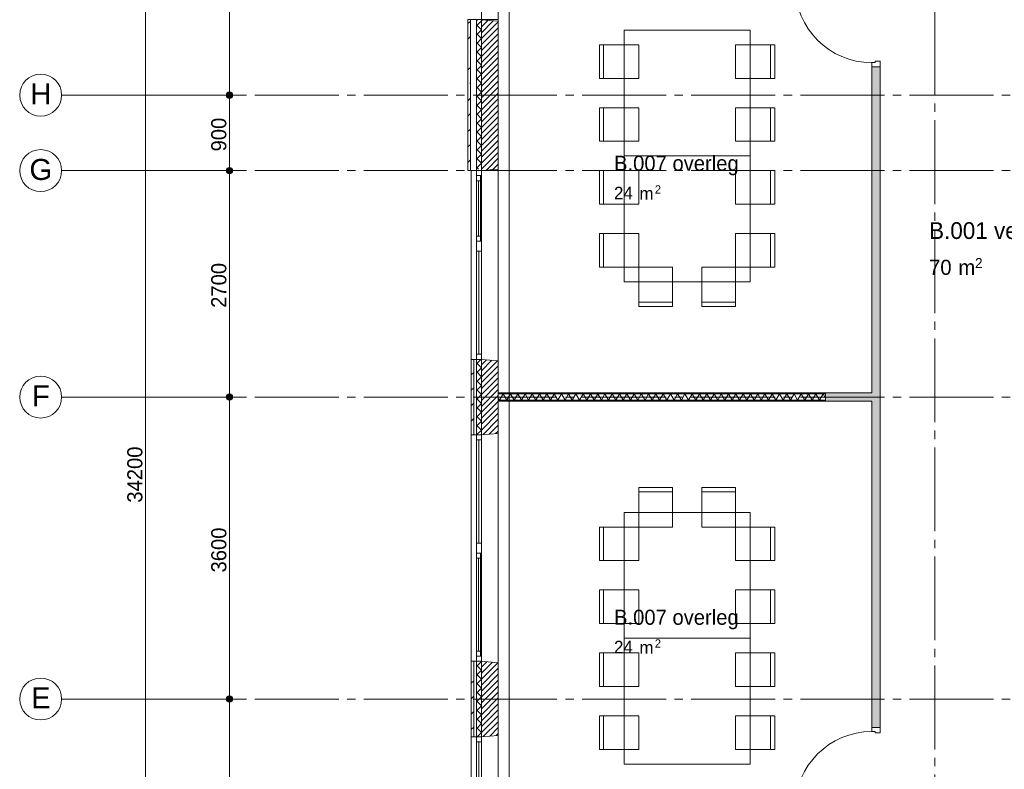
# Paper-space layout '19061B VOn 010b Plattegrond begane grond' of a CAD drawing. Header units: millimetres. Extents: x 10 to 1052, y 0 to 594.
# Tile 5 of 42: x 108 to 225, y 270 to 360. Entities that reach past the tile are written whole.
import ezdxf
from ezdxf.xclip import XClip

# ---------------------------------------------------------------- set-up
doc = ezdxf.new("R2010")
doc.units = ezdxf.units.MM
doc.header["$MEASUREMENT"] = 0
doc.header["$XCLIPFRAME"] = 0
doc.linetypes.add('B0204', pattern=[13, 10, -1, 1, -1])
doc.linetypes.add('Wipeout_Contour', pattern=[1000, 0, -1000])
for name, color, linetype in [('21 Buitenwanden', 7, 'Continuous'), ('21 Buitenwanden Afdek-arcering', 7, 'Continuous'), ('21 Buitenwanden Doorsnede-arcering', 7, 'Continuous'), ('21 Buitenwanden Laagscheidingslijnen', 7, 'Continuous'), ('21 Buitenwanden Ramen', 7, 'Continuous'), ('22 NC Binnenwanden', 7, 'Continuous'), ('22 NC Binnenwanden Deuren', 7, 'Continuous'), ('22 NC Binnenwanden Doorsnede-arcering', 7, 'Continuous'), ('22 NC Binnenwanden Laagscheidingslijnen', 7, 'Continuous'), ('23 Vloeren', 7, 'Continuous'), ('67 Radiatoren - lijn', 7, 'Continuous'), ('A Maatvoering', 7, 'Continuous'), ('A Maatvoering 2D arcering', 7, 'Continuous'), ('A Stramien', 7, 'Continuous'), ('New_82 Interieur', 7, 'Continuous'), ('Z Ruimtebenaming', 7, 'Continuous')]:
    doc.layers.add(name, color=color, linetype=linetype)
doc.styles.add('GENERATED_STYLE_2', font='txt')
doc.styles.add('GENERATED_STYLE_4', font='txt')
doc.styles.add('GENERATED_STYLE_5', font='SkRg___.ttf')
pattern_1 = [(45, (162.7604, 134.7577), (-1.838478, 1.838478), []), (45, (161.8411, 135.677), (-1.838478, 1.838478), [1.95, -0.65, 0, -0.65])]
pattern_2 = [(315, (162.7604, 134.7577), (0.53033, 0.53033), []), (45, (162.7604, 134.7577), (-0.53033, 0.53033), [])]
pattern_3 = [(45, (162.76037, 134.7577), (-0.3535534, 0.3535534), [])]
pattern_4 = [(270, (162.7604, 134.7577), (2, 0), [])]

# ---------------------------------------------------------------- blocks, each defined once
blk = doc.blocks.new('*X75')
at = {"layer": '22 NC Binnenwanden Doorsnede-arcering', "color": 7, "linetype": 'Continuous', "lineweight": 0}
for p, q in [((164.76, 314.67), (164.93, 314.38)), ((165.36, 315.13), (164.93, 314.38)), ((165.36, 315.13), (165.79, 314.38)), ((166.22, 315.13), (165.79, 314.38)), ((166.22, 315.13), (166.66, 314.38)), ((167.09, 315.13), (166.66, 314.38)), ((167.09, 315.13), (167.52, 314.38)), ((167.96, 315.13), (167.52, 314.38)), ((167.96, 315.13), (168.39, 314.38)), ((168.82, 315.13), (168.39, 314.38)), ((168.82, 315.13), (169.26, 314.38)), ((169.69, 315.13), (169.26, 314.38)), ((169.69, 315.13), (170.12, 314.38)), ((170.55, 315.13), (170.12, 314.38)), ((170.55, 315.13), (170.99, 314.38)), ((171.42, 315.13), (170.99, 314.38)), ((171.42, 315.13), (171.85, 314.38)), ((172.29, 315.13), (171.85, 314.38)), ((172.29, 315.13), (172.72, 314.38)), ((173.15, 315.13), (172.72, 314.38)), ((173.15, 315.13), (173.59, 314.38)), ((174.02, 315.13), (173.59, 314.38)), ((174.02, 315.13), (174.45, 314.38)), ((174.88, 315.13), (174.45, 314.38)), ((174.88, 315.13), (175.32, 314.38)), ((175.75, 315.13), (175.32, 314.38)), ((175.75, 315.13), (176.18, 314.38)), ((176.62, 315.13), (176.18, 314.38)), ((176.62, 315.13), (177.05, 314.38)), ((177.48, 315.13), (177.05, 314.38)), ((177.48, 315.13), (177.92, 314.38)), ((178.35, 315.13), (177.92, 314.38)), ((178.35, 315.13), (178.78, 314.38)), ((179.21, 315.13), (178.78, 314.38)), ((179.21, 315.13), (179.65, 314.38)), ((180.08, 315.13), (179.65, 314.38)), ((180.08, 315.13), (180.51, 314.38)), ((180.95, 315.13), (180.51, 314.38)), ((180.95, 315.13), (181.38, 314.38)), ((181.81, 315.13), (181.38, 314.38)), ((181.81, 315.13), (182.25, 314.38)), ((182.68, 315.13), (182.25, 314.38)), ((182.68, 315.13), (183.11, 314.38)), ((183.54, 315.13), (183.11, 314.38)), ((183.54, 315.13), (183.98, 314.38)), ((184.41, 315.13), (183.98, 314.38)), ((184.41, 315.13), (184.84, 314.38)), ((185.28, 315.13), (184.84, 314.38)), ((185.28, 315.13), (185.71, 314.38)), ((186.14, 315.13), (185.71, 314.38)), ((186.14, 315.13), (186.58, 314.38)), ((187.01, 315.13), (186.58, 314.38)), ((187.01, 315.13), (187.44, 314.38)), ((187.88, 315.13), (187.44, 314.38)), ((187.88, 315.13), (188.31, 314.38)), ((188.74, 315.13), (188.31, 314.38)), ((188.74, 315.13), (189.17, 314.38)), ((189.61, 315.13), (189.17, 314.38)), ((189.61, 315.13), (190.04, 314.38)), ((190.47, 315.13), (190.04, 314.38)), ((190.47, 315.13), (190.91, 314.38)), ((191.34, 315.13), (190.91, 314.38)), ((191.34, 315.13), (191.77, 314.38)), ((192.21, 315.13), (191.77, 314.38)), ((192.21, 315.13), (192.64, 314.38)), ((193.07, 315.13), (192.64, 314.38)), ((193.07, 315.13), (193.5, 314.38)), ((193.94, 315.13), (193.5, 314.38)), ((193.94, 315.13), (194.37, 314.38)), ((194.8, 315.13), (194.37, 314.38)), ((194.8, 315.13), (195.24, 314.38)), ((195.67, 315.13), (195.24, 314.38)), ((195.67, 315.13), (196.1, 314.38)), ((196.54, 315.13), (196.1, 314.38)), ((196.54, 315.13), (196.97, 314.38)), ((197.4, 315.13), (196.97, 314.38)), ((197.4, 315.13), (197.83, 314.38)), ((198.27, 315.13), (197.83, 314.38)), ((198.27, 315.13), (198.7, 314.38)), ((199.13, 315.13), (198.7, 314.38)), ((199.13, 315.13), (199.57, 314.38)), ((200, 315.13), (199.57, 314.38)), ((200, 315.13), (200.43, 314.38)), ((200.87, 315.13), (200.43, 314.38)), ((200.87, 315.13), (201.3, 314.38)), ((201.73, 315.13), (201.3, 314.38)), ((201.73, 315.13), (202.16, 314.38)), ((202.6, 315.13), (202.16, 314.38)), ((202.6, 315.13), (203.03, 314.38)), ((203.46, 315.13), (203.03, 314.38)), ((203.46, 315.13), (203.76, 314.62))]:
    blk.add_line(p, q, dxfattribs=at)
blk = doc.blocks.new('Drawing_2_1', base_point=(162.76, 134.76))
at = {"layer": '21 Buitenwanden Doorsnede-arcering', "linetype": 'Continuous', "lineweight": 0, "true_color": 0x000000}
h = blk.add_hatch(dxfattribs=at)
h.set_pattern_fill('160_Natuursteen_0001', color=18, style=0, pattern_type=2)
h.set_pattern_definition(pattern_1)
h.paths.add_polyline_path([(161.16, 359.58), (161.46, 359.58), (161.46, 359.76), (161.16, 359.76)])
h = blk.add_hatch(dxfattribs=at)
h.set_pattern_fill('160_Natuursteen_0001', color=18, style=0, pattern_type=2)
h.set_pattern_definition(pattern_1)
h.paths.add_polyline_path([(161.16, 359.58), (161.16, 341.94), (161.46, 341.94), (161.46, 359.58)])
h = blk.add_hatch(dxfattribs=at)
h.set_pattern_fill('415_Isolatie_ruit_0001', color=18, style=0, pattern_type=2)
h.set_pattern_definition(pattern_2)
h.paths.add_polyline_path([(162.16, 359.58), (162.16, 341.94), (162.76, 341.94), (162.76, 359.58)])
h = blk.add_hatch(dxfattribs=at)
h.set_pattern_fill('220_Gewapend_beton___pre_2B', color=18, style=0, pattern_type=2)
h.set_pattern_definition(pattern_3)
h.paths.add_polyline_path([(162.76, 359.58), (162.76, 341.94), (164.76, 341.94), (164.76, 359.58)])
h = blk.add_hatch(dxfattribs=at)
h.set_pattern_fill('160_Natuursteen_0001', color=18, style=0, pattern_type=2)
h.set_pattern_definition(pattern_1)
h.paths.add_polyline_path([(161.46, 341.94), (161.16, 341.94), (161.16, 341.76), (161.46, 341.76)])
h = blk.add_hatch(dxfattribs=at)
h.set_pattern_fill('160_Natuursteen_0001', color=18, style=0, pattern_type=2)
h.set_pattern_definition(pattern_1)
h.paths.add_polyline_path([(161.56, 310.26), (161.86, 310.26), (161.86, 319.26), (161.56, 319.26)])
h = blk.add_hatch(dxfattribs=at)
h.set_pattern_fill('415_Isolatie_ruit_0001', color=18, style=0, pattern_type=2)
h.set_pattern_definition(pattern_2)
h.paths.add_polyline_path([(162.16, 310.26), (162.76, 310.26), (162.76, 319.26), (162.16, 319.26)])
h = blk.add_hatch(dxfattribs=at)
h.set_pattern_fill('220_Gewapend_beton___pre_2B', color=18, style=0, pattern_type=2)
h.set_pattern_definition(pattern_3)
h.paths.add_polyline_path([(164.76, 319.08), (162.76, 319.26), (162.76, 310.26), (164.76, 310.43)])
h = blk.add_hatch(dxfattribs=at)
h.set_pattern_fill('160_Natuursteen_0001', color=18, style=0, pattern_type=2)
h.set_pattern_definition(pattern_1)
h.paths.add_polyline_path([(161.56, 283.26), (161.56, 274.26), (161.86, 274.26), (161.86, 283.26)])
h = blk.add_hatch(dxfattribs=at)
h.set_pattern_fill('415_Isolatie_ruit_0001', color=18, style=0, pattern_type=2)
h.set_pattern_definition(pattern_2)
h.paths.add_polyline_path([(162.16, 274.26), (162.76, 274.26), (162.76, 283.26), (162.16, 283.26)])
h = blk.add_hatch(dxfattribs=at)
h.set_pattern_fill('220_Gewapend_beton___pre_2B', color=18, style=0, pattern_type=2)
h.set_pattern_definition(pattern_3)
h.paths.add_polyline_path([(164.76, 283.08), (162.76, 283.26), (162.76, 274.26), (164.76, 274.43)])
at = {"layer": '22 NC Binnenwanden Doorsnede-arcering', "linetype": 'Continuous', "lineweight": 0, "true_color": 0x80e2d7}
for points in [[(209.26, 275.38), (210.26, 275.38), (210.26, 354.14), (209.26, 354.14)], [(209.26, 315.26), (203.76, 315.26), (203.76, 314.26), (209.26, 314.26)]]:
    blk.add_hatch(color=121, dxfattribs=at).paths.add_polyline_path(points)
at = {"layer": '22 NC Binnenwanden Doorsnede-arcering', "linetype": 'Continuous', "lineweight": 0, "true_color": 0x000000}
h = blk.add_hatch(dxfattribs=at)
h.set_pattern_fill('930_Lijnen_vert_200_0001', color=18, style=0, pattern_type=2)
h.set_pattern_definition(pattern_4)
h.paths.add_polyline_path([(203.76, 315.26), (164.76, 315.26), (164.76, 315.13), (203.76, 315.13)])
h = blk.add_hatch(dxfattribs=at)
h.set_pattern_fill('930_Lijnen_vert_200_0001', color=18, style=0, pattern_type=2)
h.set_pattern_definition(pattern_4)
h.paths.add_polyline_path([(164.76, 314.26), (203.76, 314.26), (203.76, 314.38), (164.76, 314.38)])
at = {"layer": 'A Maatvoering 2D arcering', "linetype": 'Continuous', "lineweight": 0, "true_color": 0x000000}
for points in [[(132.39, 350.76), (132.41, 350.61), (132.5, 350.49), (132.62, 350.41), (132.76, 350.38), (132.9, 350.41), (133.03, 350.49), (133.11, 350.61), (133.14, 350.76), (133.11, 350.9), (133.03, 351.02), (132.9, 351.1), (132.76, 351.13), (132.62, 351.1), (132.5, 351.02), (132.41, 350.9)], [(132.39, 341.76), (132.41, 341.61), (132.5, 341.49), (132.62, 341.41), (132.76, 341.38), (132.9, 341.41), (133.03, 341.49), (133.11, 341.61), (133.14, 341.76), (133.11, 341.9), (133.03, 342.02), (132.9, 342.1), (132.76, 342.13), (132.62, 342.1), (132.5, 342.02), (132.41, 341.9)], [(132.39, 314.76), (132.41, 314.61), (132.5, 314.49), (132.62, 314.41), (132.76, 314.38), (132.9, 314.41), (133.03, 314.49), (133.11, 314.61), (133.14, 314.76), (133.11, 314.9), (133.03, 315.02), (132.9, 315.1), (132.76, 315.13), (132.62, 315.1), (132.5, 315.02), (132.41, 314.9)], [(132.39, 278.76), (132.41, 278.61), (132.5, 278.49), (132.62, 278.41), (132.76, 278.38), (132.9, 278.41), (133.03, 278.49), (133.11, 278.61), (133.14, 278.76), (133.11, 278.9), (133.03, 279.02), (132.9, 279.1), (132.76, 279.13), (132.62, 279.1), (132.5, 279.02), (132.41, 278.9)]]:
    blk.add_hatch(color=18, dxfattribs=at).paths.add_polyline_path(points)
at = {"layer": '21 Buitenwanden', "color": 3, "linetype": 'Continuous', "lineweight": 0}
for p, q in [((162.76, 359.76), (164.76, 359.58)), ((162.76, 341.76), (164.76, 341.94)), ((162.76, 319.26), (164.76, 319.08)), ((162.76, 310.26), (164.76, 310.43)), ((162.76, 283.26), (164.76, 283.08)), ((162.76, 274.26), (164.76, 274.43))]:
    blk.add_line(p, q, dxfattribs=at)
at = {"layer": '21 Buitenwanden', "color": 2, "linetype": 'Continuous', "lineweight": 0}
for p, q in [((161.56, 341.76), (161.86, 341.76)), ((161.56, 319.26), (161.86, 319.26)), ((161.56, 310.26), (161.86, 310.26)), ((161.56, 283.26), (161.86, 283.26)), ((161.56, 274.26), (161.86, 274.26))]:
    blk.add_line(p, q, dxfattribs=at)
at = {"layer": '21 Buitenwanden', "color": 9, "linetype": 'Continuous', "lineweight": 0}
for p, q in [((161.86, 341.76), (162.16, 341.76)), ((161.86, 319.26), (162.16, 319.26)), ((161.86, 310.26), (162.16, 310.26)), ((161.86, 283.26), (162.16, 283.26)), ((161.86, 274.26), (162.16, 274.26))]:
    blk.add_line(p, q, dxfattribs=at)
at = {"layer": '21 Buitenwanden', "color": 1, "linetype": 'Continuous', "lineweight": 0}
for p, q in [((162.16, 341.76), (162.76, 341.76)), ((162.16, 319.26), (162.76, 319.26)), ((162.16, 310.26), (162.76, 310.26)), ((162.16, 283.26), (162.76, 283.26)), ((162.16, 274.26), (162.76, 274.26))]:
    blk.add_line(p, q, dxfattribs=at)
at = {"layer": '21 Buitenwanden', "color": 2, "linetype": 'Continuous', "lineweight": 0, "flags": 128}
for points in [[(161.16, 359.58), (161.16, 341.94)], [(161.56, 319.26), (161.56, 310.26)], [(161.56, 283.26), (161.56, 274.26)]]:
    blk.add_lwpolyline(points, dxfattribs=at)
at = {"layer": '21 Buitenwanden', "color": 3, "linetype": 'Continuous', "lineweight": 0, "flags": 128}
for points in [[(164.76, 341.94), (164.76, 359.58)], [(164.76, 310.43), (164.76, 319.08)], [(164.76, 274.43), (164.76, 283.08)]]:
    blk.add_lwpolyline(points, dxfattribs=at)
at = {"layer": '21 Buitenwanden Laagscheidingslijnen', "color": 2, "linetype": 'Continuous', "lineweight": 0}
for p, q in [((161.46, 359.58), (161.46, 359.76)), ((161.46, 359.58), (161.46, 341.94)), ((161.46, 341.76), (161.46, 341.94)), ((161.86, 319.26), (161.86, 310.26)), ((161.86, 283.26), (161.86, 274.26))]:
    blk.add_line(p, q, dxfattribs=at)
at = {"layer": '21 Buitenwanden Laagscheidingslijnen', "color": 1, "linetype": 'Continuous', "lineweight": 0}
for p, q in [((162.16, 359.58), (162.16, 341.94)), ((162.16, 319.26), (162.16, 310.26)), ((162.16, 283.26), (162.16, 274.26))]:
    blk.add_line(p, q, dxfattribs=at)
at = {"layer": '21 Buitenwanden Laagscheidingslijnen', "color": 3, "linetype": 'Continuous', "lineweight": 0}
for p, q in [((162.76, 359.58), (162.76, 341.94)), ((162.76, 319.26), (162.76, 310.26)), ((162.76, 283.26), (162.76, 274.26))]:
    blk.add_line(p, q, dxfattribs=at)
at = {"layer": '21 Buitenwanden Ramen', "color": 9, "linetype": 'Continuous', "lineweight": 0}
for p, q in [((164.76, 359.58), (164.76, 368.76)), ((161.56, 341.76), (161.56, 332.76)), ((161.86, 341.76), (162.16, 341.76)), ((164.76, 341.94), (164.76, 332.76)), ((162.16, 340.56), (162.16, 333.96)), ((162.76, 333.36), (162.76, 341.16)), ((161.56, 332.76), (161.56, 319.26)), ((164.76, 332.76), (164.76, 319.08)), ((161.86, 319.26), (162.16, 319.26)), ((161.56, 296.76), (161.56, 310.26)), ((161.86, 310.26), (162.16, 310.26)), ((164.76, 296.76), (164.76, 310.43)), ((161.56, 283.26), (161.56, 296.76)), ((164.76, 283.08), (164.76, 296.76)), ((162.76, 296.16), (162.76, 283.86)), ((162.16, 284.46), (162.16, 295.56)), ((161.86, 283.26), (162.16, 283.26)), ((161.56, 260.76), (161.56, 274.26)), ((161.86, 274.26), (162.16, 274.26)), ((164.76, 260.76), (164.76, 274.43))]:
    blk.add_line(p, q, dxfattribs=at)
at = {"layer": '21 Buitenwanden Ramen', "color": 2, "linetype": 'Continuous', "lineweight": 0}
for p, q in [((161.16, 359.76), (161.16, 359.58)), ((161.46, 359.76), (161.16, 359.76)), ((161.16, 341.94), (161.16, 341.76)), ((161.16, 341.76), (161.46, 341.76)), ((161.56, 341.76), (161.86, 341.76)), ((161.56, 319.26), (161.86, 319.26)), ((161.56, 310.26), (161.86, 310.26)), ((161.56, 283.26), (161.86, 283.26)), ((161.56, 274.26), (161.86, 274.26))]:
    blk.add_line(p, q, dxfattribs=at)
at = {"layer": '21 Buitenwanden Ramen', "color": 3, "linetype": 'Continuous', "lineweight": 0}
for p, q in [((162.76, 359.76), (164.76, 359.58)), ((162.76, 341.76), (164.76, 341.94)), ((162.76, 319.26), (164.76, 319.08)), ((162.76, 310.26), (164.76, 310.43)), ((162.76, 283.26), (164.76, 283.08)), ((162.76, 274.26), (164.76, 274.43))]:
    blk.add_line(p, q, dxfattribs=at)
at = {"layer": '21 Buitenwanden Ramen', "color": 1, "linetype": 'Continuous', "lineweight": 0}
for p, q in [((162.16, 341.76), (162.16, 341.16)), ((162.16, 341.76), (162.76, 341.76)), ((162.16, 341.76), (162.76, 341.76)), ((162.76, 341.16), (162.76, 341.76)), ((162.16, 341.16), (162.66, 341.16)), ((162.16, 341.16), (162.16, 340.56)), ((162.66, 341.16), (162.16, 341.16)), ((162.16, 340.56), (162.66, 340.56)), ((162.16, 340.56), (162.16, 333.96)), ((162.41, 340.56), (162.41, 333.96)), ((162.66, 341.16), (162.76, 341.16)), ((162.66, 340.56), (162.66, 341.16)), ((162.66, 333.96), (162.66, 340.56)), ((162.66, 333.96), (162.16, 333.96)), ((162.16, 333.96), (162.16, 333.36)), ((162.66, 333.36), (162.16, 333.36)), ((162.16, 333.36), (162.16, 332.76)), ((162.16, 333.36), (162.66, 333.36)), ((162.66, 333.36), (162.66, 333.96)), ((162.76, 333.36), (162.66, 333.36)), ((162.76, 332.76), (162.76, 333.36)), ((162.16, 332.76), (162.16, 332.16)), ((162.16, 332.16), (162.76, 332.16)), ((162.16, 332.16), (162.16, 319.86)), ((162.46, 332.16), (162.46, 319.86)), ((162.76, 332.16), (162.76, 332.76)), ((162.76, 319.86), (162.76, 332.16)), ((162.76, 319.86), (162.16, 319.86)), ((162.16, 319.86), (162.16, 319.26)), ((162.16, 319.26), (162.76, 319.26)), ((162.16, 319.26), (162.76, 319.26)), ((162.76, 319.26), (162.76, 319.86)), ((162.16, 309.66), (162.16, 310.26)), ((162.16, 310.26), (162.76, 310.26)), ((162.16, 310.26), (162.76, 310.26)), ((162.76, 309.66), (162.16, 309.66)), ((162.16, 297.36), (162.16, 309.66)), ((162.46, 297.36), (162.46, 309.66)), ((162.76, 310.26), (162.76, 309.66)), ((162.76, 309.66), (162.76, 297.36)), ((162.16, 296.76), (162.16, 297.36)), ((162.16, 297.36), (162.76, 297.36)), ((162.16, 296.16), (162.16, 296.76)), ((162.76, 297.36), (162.76, 296.76)), ((162.76, 296.76), (162.76, 296.16)), ((162.66, 296.16), (162.16, 296.16)), ((162.16, 295.56), (162.16, 296.16)), ((162.16, 296.16), (162.66, 296.16)), ((162.76, 296.16), (162.66, 296.16)), ((162.66, 296.16), (162.66, 295.56)), ((162.66, 295.56), (162.16, 295.56)), ((162.16, 284.46), (162.16, 295.56)), ((162.41, 284.46), (162.41, 295.56)), ((162.66, 295.56), (162.66, 284.46)), ((162.16, 283.86), (162.16, 284.46)), ((162.16, 284.46), (162.66, 284.46)), ((162.16, 283.26), (162.16, 283.86)), ((162.16, 283.86), (162.66, 283.86)), ((162.66, 283.86), (162.16, 283.86)), ((162.66, 284.46), (162.66, 283.86)), ((162.66, 283.86), (162.76, 283.86)), ((162.76, 283.86), (162.76, 283.26)), ((162.16, 283.26), (162.76, 283.26)), ((162.16, 283.26), (162.76, 283.26)), ((162.16, 273.66), (162.16, 274.26)), ((162.16, 274.26), (162.76, 274.26)), ((162.16, 274.26), (162.76, 274.26)), ((162.76, 273.66), (162.16, 273.66)), ((162.16, 261.36), (162.16, 273.66)), ((162.46, 261.36), (162.46, 273.66)), ((162.76, 274.26), (162.76, 273.66)), ((162.76, 273.66), (162.76, 261.36))]:
    blk.add_line(p, q, dxfattribs=at)
at = {"layer": '22 NC Binnenwanden', "color": 1, "linetype": 'Continuous', "lineweight": 0}
for p, q in [((209.26, 354.14), (210.26, 354.14)), ((209.26, 275.38), (210.26, 275.38))]:
    blk.add_line(p, q, dxfattribs=at)
at = {"layer": '22 NC Binnenwanden', "color": 1, "linetype": 'Continuous', "lineweight": 0, "flags": 128}
for points in [[(209.26, 354.14), (209.26, 315.26)], [(210.26, 275.38), (210.26, 354.14)], [(203.76, 315.26), (164.76, 315.26)], [(164.76, 315.26), (164.76, 314.26)], [(203.76, 314.26), (203.76, 315.26)], [(209.26, 315.26), (203.76, 315.26)], [(203.76, 315.26), (203.76, 314.26)], [(164.76, 314.26), (203.76, 314.26)], [(203.76, 314.26), (209.26, 314.26)], [(209.26, 314.26), (209.26, 275.38)]]:
    blk.add_lwpolyline(points, dxfattribs=at)
at = {"layer": '22 NC Binnenwanden Deuren', "color": 1, "linetype": 'Continuous', "lineweight": 0}
for p, q in [((209.66, 354.64), (209.26, 354.64)), ((209.26, 354.64), (209.26, 354.14)), ((210.26, 354.81), (209.66, 354.81)), ((209.66, 354.81), (209.66, 354.64)), ((210.26, 354.14), (210.26, 354.81)), ((209.26, 354.14), (210.26, 354.14)), ((209.26, 354.14), (210.26, 354.14)), ((209.26, 354.14), (210.26, 354.14)), ((209.26, 274.88), (209.26, 275.38)), ((209.26, 275.38), (210.26, 275.38)), ((209.26, 275.38), (210.26, 275.38)), ((209.26, 275.38), (210.26, 275.38)), ((209.66, 274.88), (209.26, 274.88)), ((209.66, 274.71), (209.66, 274.88)), ((210.26, 274.71), (209.66, 274.71)), ((210.26, 275.38), (210.26, 274.71))]:
    blk.add_line(p, q, dxfattribs=at)
for centre, start, end in [((209.26, 363.76), 180, 270), ((209.26, 265.76), 90, 180)]:
    blk.add_arc(centre, 9.12, start, end, dxfattribs=at)
at = {"layer": '22 NC Binnenwanden Laagscheidingslijnen', "color": 1, "linetype": 'Continuous', "lineweight": 0}
for p, q in [((203.76, 315.13), (164.76, 315.13)), ((164.76, 314.38), (203.76, 314.38))]:
    blk.add_line(p, q, dxfattribs=at)
at = {"layer": '23 Vloeren', "color": 1, "linetype": 'Continuous', "lineweight": 0, "flags": 128}
blk.add_lwpolyline([(164.76, 474.76), (164.76, 136.76), (286.76, 136.76), (286.76, 356.21), (323.76, 356.21), (353.76, 356.21), (380.76, 356.21), (380.76, 341.76), (808.76, 341.76), (808.76, 465.76), (380.76, 465.76), (380.76, 453.26), (286.76, 453.26), (286.76, 474.76)], close=True, dxfattribs=at)
at = {"layer": '67 Radiatoren - lijn', "color": 9, "linetype": 'Continuous', "lineweight": 0, "flags": 128}
blk.add_lwpolyline([(285.46, 459.26), (285.46, 473.46), (166.06, 473.46), (166.06, 138.06)], dxfattribs=at)
at = {"layer": 'A Maatvoering', "color": 1, "linetype": 'Continuous', "lineweight": 0}
for p, q in [((122.76, 476.38), (122.76, 135.13)), ((132.76, 404.38), (132.76, 351.13)), ((131.35, 350.76), (132.39, 350.76)), ((133.14, 350.76), (134.17, 350.76)), ((132.76, 350.38), (132.76, 342.13)), ((131.35, 341.76), (132.39, 341.76)), ((132.76, 341.38), (132.76, 315.13)), ((133.14, 341.76), (134.17, 341.76)), ((131.35, 314.76), (132.39, 314.76)), ((132.76, 314.38), (132.76, 279.13)), ((133.14, 314.76), (134.17, 314.76)), ((131.35, 278.76), (132.39, 278.76)), ((132.76, 278.38), (132.76, 243.13)), ((133.14, 278.76), (134.17, 278.76))]:
    blk.add_line(p, q, dxfattribs=at)
for centre in [(132.76, 350.76), (132.76, 341.76), (132.76, 314.76), (132.76, 278.76)]:
    blk.add_circle(centre, 0.375, dxfattribs=at)
at = {"layer": 'A Stramien', "color": 9, "linetype": 'B0204', "lineweight": 0}
for p, q in [((162.76, 516.76), (162.76, 94.76)), ((216.76, 516.76), (216.76, 94.76)), ((122.76, 350.76), (112.76, 350.76)), ((122.76, 350.76), (850.76, 350.76)), ((122.76, 341.76), (112.76, 341.76)), ((122.76, 341.76), (850.76, 341.76)), ((122.76, 314.76), (112.76, 314.76)), ((122.76, 314.76), (850.76, 314.76)), ((122.76, 278.76), (112.76, 278.76)), ((122.76, 278.76), (850.76, 278.76))]:
    blk.add_line(p, q, dxfattribs=at)
at = {"layer": 'A Stramien', "color": 2, "linetype": 'Continuous', "lineweight": 0, "flags": 128}
for points in [[(112.76, 350.76, 1), (107.76, 350.76, 1)], [(112.76, 341.76, 1), (107.76, 341.76, 1)], [(112.76, 314.76, 1), (107.76, 314.76, 1)], [(112.76, 278.76, 1), (107.76, 278.76, 1)]]:
    blk.add_lwpolyline(points, format="xyb", close=True, dxfattribs=at)
at = {"layer": 'A Stramien', "color": 9, "linetype": 'B0204', "lineweight": 0}
for p in [(122.76, 350.76), (122.76, 350.76), (122.76, 341.76), (122.76, 341.76), (122.76, 314.76), (122.76, 314.76), (122.76, 278.76), (122.76, 278.76)]:
    blk.add_point(p, dxfattribs=at)
at = {"layer": 'New_82 Interieur', "color": 1, "linetype": 'Continuous', "lineweight": 0}
for p, q in [((177.31, 352.76), (177.31, 356.76)), ((197.21, 352.76), (197.21, 356.76)), ((177.31, 345.26), (177.31, 349.26)), ((197.21, 345.26), (197.21, 349.26)), ((177.31, 337.76), (177.31, 341.76)), ((197.21, 337.76), (197.21, 341.76)), ((177.31, 330.26), (177.31, 334.26)), ((197.21, 330.26), (197.21, 334.26)), ((185.51, 326.06), (181.51, 326.06)), ((193.01, 326.06), (189.01, 326.06)), ((185.51, 303.46), (181.51, 303.46)), ((193.01, 303.46), (189.01, 303.46)), ((177.31, 299.26), (177.31, 295.26)), ((197.21, 299.26), (197.21, 295.26)), ((177.31, 291.76), (177.31, 287.76)), ((197.21, 291.76), (197.21, 287.76)), ((177.31, 284.26), (177.31, 280.26)), ((197.21, 284.26), (197.21, 280.26)), ((177.31, 276.76), (177.31, 272.76)), ((197.21, 276.76), (197.21, 272.76))]:
    blk.add_line(p, q, dxfattribs=at)
at = {"layer": 'New_82 Interieur', "color": 1, "linetype": 'Continuous', "lineweight": 0, "flags": 128}
for points in [[(194.76, 343.51), (194.76, 358.51), (179.76, 358.51), (179.76, 343.51)], [(181.51, 352.76), (181.51, 356.76), (176.81, 356.76), (176.81, 352.76)], [(193.01, 352.76), (193.01, 356.76), (197.71, 356.76), (197.71, 352.76)], [(181.51, 345.26), (181.51, 349.26), (176.81, 349.26), (176.81, 345.26)], [(193.01, 345.26), (193.01, 349.26), (197.71, 349.26), (197.71, 345.26)], [(194.76, 328.51), (194.76, 343.51), (179.76, 343.51), (179.76, 328.51)], [(181.51, 337.76), (181.51, 341.76), (176.81, 341.76), (176.81, 337.76)], [(193.01, 337.76), (193.01, 341.76), (197.71, 341.76), (197.71, 337.76)], [(181.51, 330.26), (181.51, 334.26), (176.81, 334.26), (176.81, 330.26)], [(193.01, 330.26), (193.01, 334.26), (197.71, 334.26), (197.71, 330.26)], [(185.51, 330.26), (181.51, 330.26), (181.51, 325.56), (185.51, 325.56)], [(193.01, 330.26), (189.01, 330.26), (189.01, 325.56), (193.01, 325.56)], [(185.51, 299.26), (181.51, 299.26), (181.51, 303.96), (185.51, 303.96)], [(193.01, 299.26), (189.01, 299.26), (189.01, 303.96), (193.01, 303.96)], [(194.76, 301.01), (194.76, 286.01), (179.76, 286.01), (179.76, 301.01)], [(181.51, 299.26), (181.51, 295.26), (176.81, 295.26), (176.81, 299.26)], [(193.01, 299.26), (193.01, 295.26), (197.71, 295.26), (197.71, 299.26)], [(181.51, 291.76), (181.51, 287.76), (176.81, 287.76), (176.81, 291.76)], [(193.01, 291.76), (193.01, 287.76), (197.71, 287.76), (197.71, 291.76)], [(194.76, 286.01), (194.76, 271.01), (179.76, 271.01), (179.76, 286.01)], [(181.51, 284.26), (181.51, 280.26), (176.81, 280.26), (176.81, 284.26)], [(193.01, 284.26), (193.01, 280.26), (197.71, 280.26), (197.71, 284.26)], [(181.51, 276.76), (181.51, 272.76), (176.81, 272.76), (176.81, 276.76)], [(193.01, 276.76), (193.01, 272.76), (197.71, 272.76), (197.71, 276.76)]]:
    blk.add_lwpolyline(points, close=True, dxfattribs=at)
at = {"layer": 'Z Ruimtebenaming', "color": 4, "linetype": 'Continuous', "lineweight": 0}
blk.add_blockref('*X75', (0, 0), dxfattribs=at)
at = {"layer": 'A Maatvoering', "color": 2, "linetype": 'Continuous', "lineweight": 0, "char_height": 1.8, "attachment_point": 7, "rotation": 90, "style": 'GENERATED_STYLE_5'}
for s, insert, width in [('\\A1;{\\pql;\\fSanuk-Regular|b0|i0|c0|p2;900}', (132.4, 344.05), 4.4105), ('\\A1;{\\pql;\\fSanuk-Regular|b0|i0|c0|p2;2700}', (132.4, 325.4), 5.7106), ('\\A1;{\\pql;\\fSanuk-Regular|b0|i0|c0|p2;34200}', (122.4, 302.17), 7.1753), ('\\A1;{\\pql;\\fSanuk-Regular|b0|i0|c0|p2;3600}', (132.4, 293.85), 5.8094)]:
    blk.add_mtext(s, dxfattribs=dict(at, insert=insert, width=width))
at = {"layer": 'A Stramien', "color": 2, "linetype": 'Continuous', "lineweight": 0, "char_height": 2.5, "attachment_point": 4, "style": 'GENERATED_STYLE_4'}
for s, insert in [('\\A1;{\\pql;\\pt0;\\fArial|b0|i0|c0|p38;H}', (109.03, 350.9)), ('\\A1;{\\pql;\\pt0;\\fArial|b0|i0|c0|p38;G}', (108.92, 341.88)), ('\\A1;{\\pql;\\pt0;\\fArial|b0|i0|c0|p38;F}', (109.21, 314.9)), ('\\A1;{\\pql;\\pt0;\\fArial|b0|i0|c0|p38;E}', (109.12, 278.9))]:
    blk.add_mtext(s, dxfattribs=dict(at, insert=insert))
at = {"layer": 'Z Ruimtebenaming', "color": 2, "linetype": 'Continuous', "lineweight": 0, "attachment_point": 1}
for s, insert, char_height, style in [('\\A1;{\\pql;\\pt0;\\fUbuntu|b0|i0|c0|p34;B.007 overleg}', (178.56, 343.54), 1.8, 'GENERATED_STYLE_2'), ('\\A1;{\\pql;\\fUbuntu|b0|i0|c0|p34;24}', (178.56, 339.84), 1.5, 'GENERATED_STYLE_2'), ('\\A1;{\\pql;\\fUbuntu|b0|i0|c0|p34; m}', (181.03, 339.79), 1.5, 'GENERATED_STYLE_2'), ('\\A1;{\\pql;\\fUbuntu|b0|i0|c0|p34;2}', (183.41, 340.01), 1, 'GENERATED_STYLE_2'), ('\\A1;{\\pql;\\pt0;\\fSanuk-Regular|b0|i0|c0|p2;B.001 verkeer}', (216.09, 335.61), 2, 'GENERATED_STYLE_5'), ('\\A1;{\\pql;\\fSanuk-Regular|b0|i0|c0|p2;70}', (216.09, 331.13), 1.8, 'GENERATED_STYLE_5'), ('\\A1;{\\pql;\\fSanuk-Regular|b0|i0|c0|p2;2}', (221.57, 331.34), 1.2, 'GENERATED_STYLE_5'), ('\\A1;{\\pql;\\fSanuk-Regular|b0|i0|c0|p2; m}', (218.91, 331.13), 1.8, 'GENERATED_STYLE_5'), ('\\A1;{\\pql;\\pt0;\\fUbuntu|b0|i0|c0|p34;B.007 overleg}', (178.56, 289.41), 1.8, 'GENERATED_STYLE_2'), ('\\A1;{\\pql;\\fUbuntu|b0|i0|c0|p34;24}', (178.56, 285.71), 1.5, 'GENERATED_STYLE_2'), ('\\A1;{\\pql;\\fUbuntu|b0|i0|c0|p34; m}', (181.03, 285.66), 1.5, 'GENERATED_STYLE_2'), ('\\A1;{\\pql;\\fUbuntu|b0|i0|c0|p34;2}', (183.41, 285.88), 1, 'GENERATED_STYLE_2')]:
    blk.add_mtext(s, dxfattribs=dict(at, insert=insert, char_height=char_height, style=style))
at = {"color": 254, "linetype": 'Wipeout_Contour', "lineweight": 0, "ltscale": 1186.303902}
blk.add_wipeout([(162.7, 359.76), (164.76, 359.58), (164.76, 359.76)], dxfattribs=at).dxf.layer = '21 Buitenwanden Afdek-arcering'
at = {"color": 254, "linetype": 'Wipeout_Contour', "lineweight": 0, "ltscale": 1136.807802}
blk.add_wipeout([(162.7, 341.76), (164.76, 341.76), (164.76, 341.94)], dxfattribs=at).dxf.layer = '21 Buitenwanden Afdek-arcering'
at = {"layer": '21 Buitenwanden Doorsnede-arcering', "linetype": 'Continuous', "lineweight": 0, "true_color": 0x000000}
h = blk.add_hatch(dxfattribs=at)
h.set_pattern_fill('415_Isolatie_ruit_0001', color=18, style=0, pattern_type=2)
h.set_pattern_definition([(135, (162.5004, 371.0164), (0.53033, 0.53033), []), (225, (162.5004, 371.0164), (-0.53033, 0.53033), [])])
h.paths.add_polyline_path([(162.16, 359.58), (162.76, 359.58), (162.76, 359.75), (162.7, 359.76), (162.16, 359.76)])
h = blk.add_hatch(dxfattribs=at)
h.set_pattern_fill('220_Gewapend_beton___pre_2B', color=18, style=0, pattern_type=2)
h.set_pattern_definition(pattern_3)
h.paths.add_polyline_path([(164.76, 359.58), (162.76, 359.75), (162.76, 359.58)])
h = blk.add_hatch(dxfattribs=at)
h.set_pattern_fill('415_Isolatie_ruit_0001', color=18, style=0, pattern_type=2)
h.set_pattern_definition([(135, (162.5004, 330.5977), (0.53033, 0.53033), []), (225, (162.5004, 330.5977), (-0.53033, 0.53033), [])])
h.paths.add_polyline_path([(162.16, 341.76), (162.7, 341.76), (162.76, 341.76), (162.76, 341.94), (162.16, 341.94)])
h = blk.add_hatch(dxfattribs=at)
h.set_pattern_fill('220_Gewapend_beton___pre_2B', color=18, style=0, pattern_type=2)
h.set_pattern_definition(pattern_3)
h.paths.add_polyline_path([(164.76, 341.94), (162.76, 341.94), (162.76, 341.76)])
at = {"layer": '21 Buitenwanden Laagscheidingslijnen', "color": 1, "linetype": 'Continuous', "lineweight": 0}
for p, q in [((162.16, 359.58), (162.16, 359.76)), ((162.16, 341.76), (162.16, 341.94))]:
    blk.add_line(p, q, dxfattribs=at)
at = {"layer": '21 Buitenwanden Laagscheidingslijnen', "color": 3, "linetype": 'Continuous', "lineweight": 0}
for p, q in [((162.76, 359.58), (162.76, 359.75)), ((162.76, 341.76), (162.76, 341.94))]:
    blk.add_line(p, q, dxfattribs=at)
at = {"layer": '21 Buitenwanden Ramen', "color": 9, "linetype": 'Continuous', "lineweight": 0}
for p, q in [((162.16, 359.76), (161.46, 359.76)), ((161.46, 341.76), (162.16, 341.76))]:
    blk.add_line(p, q, dxfattribs=at)
at = {"layer": '21 Buitenwanden Ramen', "color": 1, "linetype": 'Continuous', "lineweight": 0}
for p, q in [((162.7, 359.76), (162.16, 359.76)), ((164.76, 359.76), (162.7, 359.76)), ((162.76, 359.75), (162.7, 359.76)), ((164.76, 359.76), (164.76, 359.58)), ((162.16, 341.76), (162.7, 341.76)), ((164.76, 341.76), (162.7, 341.76)), ((162.7, 341.76), (162.76, 341.76)), ((164.76, 341.94), (164.76, 341.76))]:
    blk.add_line(p, q, dxfattribs=at)
at = {"layer": '21 Buitenwanden Ramen', "color": 3, "linetype": 'Continuous', "lineweight": 0}
for p, q in [((164.76, 359.58), (162.76, 359.75)), ((162.76, 341.76), (164.76, 341.94))]:
    blk.add_line(p, q, dxfattribs=at)

psp = doc.layouts.new('19061B VOn 010b Plattegrond begane grond')

# ---------------------------------------------------------------- block references
at = {"color": 4, "linetype": 'Continuous', "lineweight": 0}
ref = psp.add_blockref('Drawing_2_1', (162.76, 134.76), dxfattribs=at)
XClip(ref).set_block_clipping_path([(63.602702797, 41.749456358), (869.5607390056, 554.9340651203)])

doc.saveas('drawing.dxf')
